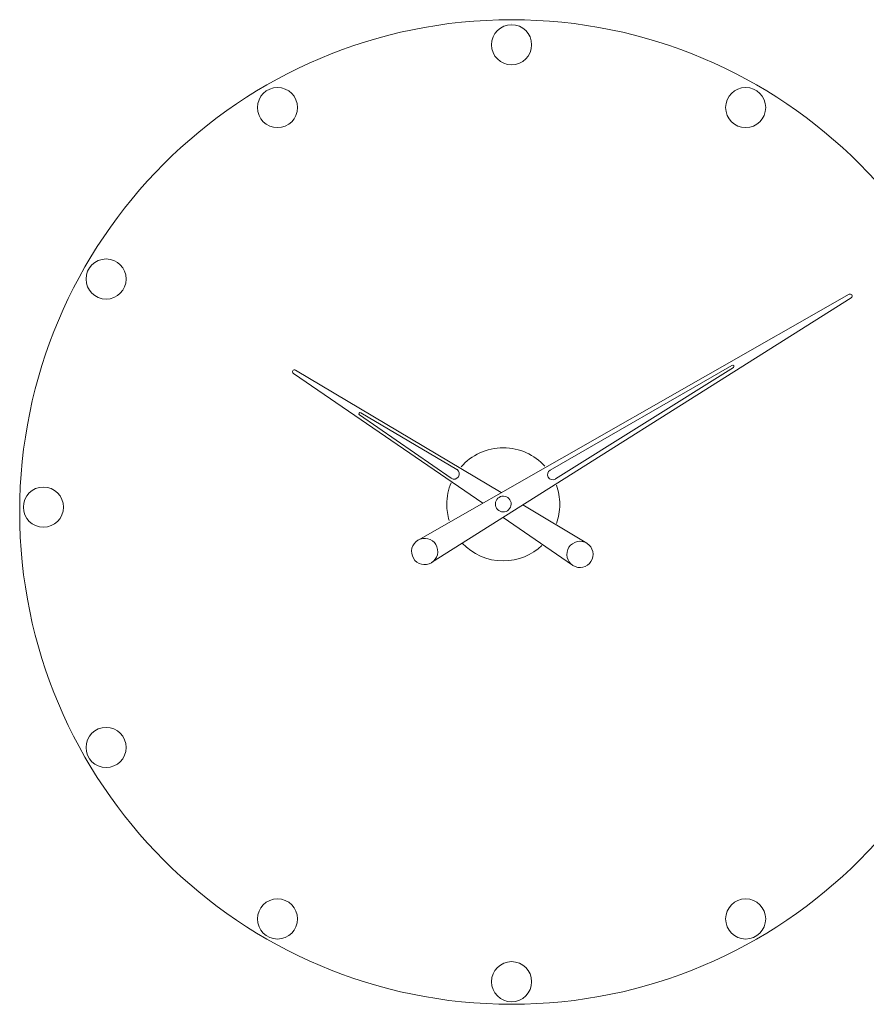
# Model space of a CAD drawing. Header units: inches. Extents: x 37 to 157, y -205 to -88.
# Tile 10 of 12: x 97 to 130, y -136 to -98. Entities that reach past the tile are written whole.
import ezdxf

# ---------------------------------------------------------------- set-up
doc = ezdxf.new("R2010")
doc.units = ezdxf.units.IN
doc.header["$MEASUREMENT"] = 0
doc.layers.add('Capa 1', color=7, linetype='Continuous')

msp = doc.modelspace()

# ---------------------------------------------------------------- linework, layer by layer
at = {"layer": 'Capa 1', "color": 253, "lineweight": 5}
msp.add_lwpolyline([(115.794, -98.456), (115.794, -98.456)], dxfattribs=at)
at = {"layer": 'Capa 1', "color": 250, "lineweight": 5}
for points in [[(112.195, -118.419), (128.866, -108.917)], [(128.944, -109.048), (112.716, -119.289)], [(115.41, -116.576), (107.449, -111.848)], [(117.301, -115.71), (124.333, -111.666)], [(124.387, -111.753), (117.51, -116.057)], [(107.367, -111.977), (114.693, -116.995)], [(109.924, -113.581), (113.469, -116.028)], [(113.687, -115.685), (109.978, -113.495)], [(118.713, -118.537), (116.249, -117.059)], [(115.485, -117.551), (118.168, -119.393)]]:
    msp.add_lwpolyline(points, dxfattribs=at)
at = {"layer": 'Capa 1', "lineweight": 0}
msp.add_open_spline([(96.779, -117.333), (96.779, -106.822), (105.299, -98.301), (115.811, -98.301), (126.323, -98.301), (134.844, -106.822), (134.844, -117.333), (134.844, -127.845), (126.323, -136.366), (115.811, -136.366), (105.299, -136.366), (96.779, -127.845), (96.779, -117.333)], degree=3, knots=[0, 0, 0, 0, 1, 1, 1, 2, 2, 2, 3, 3, 3, 4, 4, 4, 4], dxfattribs=at)
at = {"layer": 'Capa 1', "color": 250, "lineweight": 5}
for points, knots in [([(116.584, -99.271), (116.584, -98.842), (116.236, -98.495), (115.807, -98.495), (115.379, -98.495), (115.031, -98.842), (115.031, -99.271), (115.031, -99.7), (115.379, -100.047), (115.807, -100.047), (116.236, -100.047), (116.584, -99.7), (116.584, -99.271)], [0, 0, 0, 0, 1, 1, 1, 2, 2, 2, 3, 3, 3, 4, 4, 4, 4]), ([(107.529, -101.698), (107.529, -101.269), (107.181, -100.921), (106.752, -100.921), (106.324, -100.921), (105.976, -101.269), (105.976, -101.698), (105.976, -102.125), (106.324, -102.473), (106.752, -102.473), (107.181, -102.473), (107.529, -102.125), (107.529, -101.698)], [0, 0, 0, 0, 1, 1, 1, 2, 2, 2, 3, 3, 3, 4, 4, 4, 4]), ([(125.639, -101.698), (125.639, -101.269), (125.291, -100.921), (124.863, -100.921), (124.435, -100.921), (124.087, -101.269), (124.087, -101.698), (124.087, -102.125), (124.435, -102.473), (124.863, -102.473), (125.291, -102.473), (125.639, -102.125), (125.639, -101.698)], [0, 0, 0, 0, 1, 1, 1, 2, 2, 2, 3, 3, 3, 4, 4, 4, 4]), ([(100.899, -108.326), (100.899, -107.898), (100.552, -107.551), (100.123, -107.551), (99.694, -107.551), (99.346, -107.898), (99.346, -108.326), (99.346, -108.755), (99.694, -109.102), (100.123, -109.102), (100.552, -109.102), (100.899, -108.755), (100.899, -108.326)], [0, 0, 0, 0, 1, 1, 1, 2, 2, 2, 3, 3, 3, 4, 4, 4, 4]), ([(128.944, -109.048), (128.979, -109.025), (128.99, -108.978), (128.968, -108.943), (128.946, -108.908), (128.9, -108.897), (128.866, -108.917)], [0, 0, 0, 0, 1, 1, 1, 2, 2, 2, 2]), ([(107.449, -111.848), (107.413, -111.827), (107.366, -111.839), (107.344, -111.875), (107.324, -111.909), (107.334, -111.955), (107.367, -111.977)], [0, 0, 0, 0, 1, 1, 1, 2, 2, 2, 2]), ([(124.387, -111.753), (124.41, -111.738), (124.417, -111.707), (124.402, -111.683), (124.387, -111.66), (124.358, -111.652), (124.333, -111.666)], [0, 0, 0, 0, 1, 1, 1, 2, 2, 2, 2]), ([(109.978, -113.495), (109.954, -113.481), (109.923, -113.489), (109.909, -113.513), (109.894, -113.535), (109.902, -113.566), (109.924, -113.581)], [0, 0, 0, 0, 1, 1, 1, 2, 2, 2, 2]), ([(113.852, -115.587), (114.253, -115.136), (114.836, -114.852), (115.486, -114.851), (116.123, -114.852), (116.696, -115.124), (117.095, -115.56)], [0, 0, 0, 0, 1, 1, 1, 2, 2, 2, 2]), ([(113.469, -116.028), (113.561, -116.091), (113.687, -116.068), (113.751, -115.975), (113.814, -115.883), (113.791, -115.757), (113.7, -115.694), (113.696, -115.692), (113.69, -115.688), (113.687, -115.685)], [0, 0, 0, 0, 1, 1, 1, 2, 2, 2, 3, 3, 3, 3]), ([(117.301, -115.71), (117.204, -115.765), (117.171, -115.889), (117.226, -115.987), (117.281, -116.083), (117.406, -116.117), (117.503, -116.061), (117.505, -116.06), (117.509, -116.059), (117.51, -116.057)], [0, 0, 0, 0, 1, 1, 1, 2, 2, 2, 3, 3, 3, 3]), ([(98.472, -117.146), (98.472, -116.718), (98.125, -116.37), (97.697, -116.37), (97.267, -116.37), (96.921, -116.718), (96.921, -117.146), (96.921, -117.575), (97.267, -117.922), (97.697, -117.922), (98.125, -117.922), (98.472, -117.575), (98.472, -117.146)], [0, 0, 0, 0, 1, 1, 1, 2, 2, 2, 3, 3, 3, 4, 4, 4, 4]), ([(113.393, -117.662), (113.333, -117.465), (113.302, -117.255), (113.302, -117.038), (113.302, -116.743), (113.359, -116.461), (113.466, -116.205)], [0, 0, 0, 0, 1, 1, 1, 2, 2, 2, 2]), ([(117.54, -116.293), (117.625, -116.526), (117.671, -116.777), (117.671, -117.038), (117.671, -117.298), (117.626, -117.548), (117.542, -117.78)], [0, 0, 0, 0, 1, 1, 1, 2, 2, 2, 2]), ([(115.79, -117.034), (115.795, -116.865), (115.663, -116.725), (115.495, -116.72), (115.326, -116.715), (115.187, -116.848), (115.182, -117.016), (115.176, -117.184), (115.31, -117.325), (115.478, -117.329), (115.645, -117.334), (115.785, -117.202), (115.79, -117.034)], [0, 0, 0, 0, 1, 1, 1, 2, 2, 2, 3, 3, 3, 4, 4, 4, 4]), ([(112.947, -118.785), (112.906, -118.508), (112.648, -118.318), (112.371, -118.358), (112.094, -118.4), (111.904, -118.658), (111.945, -118.935), (111.985, -119.211), (112.243, -119.404), (112.52, -119.362), (112.797, -119.321), (112.988, -119.062), (112.947, -118.785)], [0, 0, 0, 0, 1, 1, 1, 2, 2, 2, 3, 3, 3, 4, 4, 4, 4]), ([(116.983, -118.63), (116.592, -118.998), (116.066, -119.224), (115.486, -119.224), (114.862, -119.224), (114.299, -118.962), (113.901, -118.542)], [0, 0, 0, 0, 1, 1, 1, 2, 2, 2, 2]), ([(118.954, -119.063), (119.003, -118.787), (118.819, -118.523), (118.544, -118.475), (118.267, -118.426), (118.004, -118.61), (117.955, -118.886), (117.907, -119.161), (118.09, -119.425), (118.366, -119.475), (118.642, -119.523), (118.905, -119.338), (118.954, -119.063)], [0, 0, 0, 0, 1, 1, 1, 2, 2, 2, 3, 3, 3, 4, 4, 4, 4]), ([(100.899, -126.438), (100.899, -126.008), (100.552, -125.661), (100.123, -125.661), (99.694, -125.661), (99.346, -126.008), (99.346, -126.438), (99.346, -126.866), (99.694, -127.213), (100.123, -127.213), (100.552, -127.213), (100.899, -126.866), (100.899, -126.438)], [0, 0, 0, 0, 1, 1, 1, 2, 2, 2, 3, 3, 3, 4, 4, 4, 4]), ([(107.529, -133.065), (107.529, -132.638), (107.181, -132.29), (106.752, -132.29), (106.324, -132.29), (105.976, -132.638), (105.976, -133.065), (105.976, -133.495), (106.324, -133.842), (106.752, -133.842), (107.181, -133.842), (107.529, -133.495), (107.529, -133.065)], [0, 0, 0, 0, 1, 1, 1, 2, 2, 2, 3, 3, 3, 4, 4, 4, 4]), ([(125.639, -133.065), (125.639, -132.638), (125.291, -132.29), (124.863, -132.29), (124.435, -132.29), (124.087, -132.638), (124.087, -133.065), (124.087, -133.495), (124.435, -133.842), (124.863, -133.842), (125.291, -133.842), (125.639, -133.495), (125.639, -133.065)], [0, 0, 0, 0, 1, 1, 1, 2, 2, 2, 3, 3, 3, 4, 4, 4, 4]), ([(116.584, -135.492), (116.584, -135.064), (116.236, -134.716), (115.807, -134.716), (115.379, -134.716), (115.031, -135.064), (115.031, -135.492), (115.031, -135.921), (115.379, -136.268), (115.807, -136.268), (116.236, -136.268), (116.584, -135.921), (116.584, -135.492)], [0, 0, 0, 0, 1, 1, 1, 2, 2, 2, 3, 3, 3, 4, 4, 4, 4])]:
    msp.add_open_spline(points, degree=3, knots=knots, dxfattribs=at)

doc.saveas('drawing.dxf')
